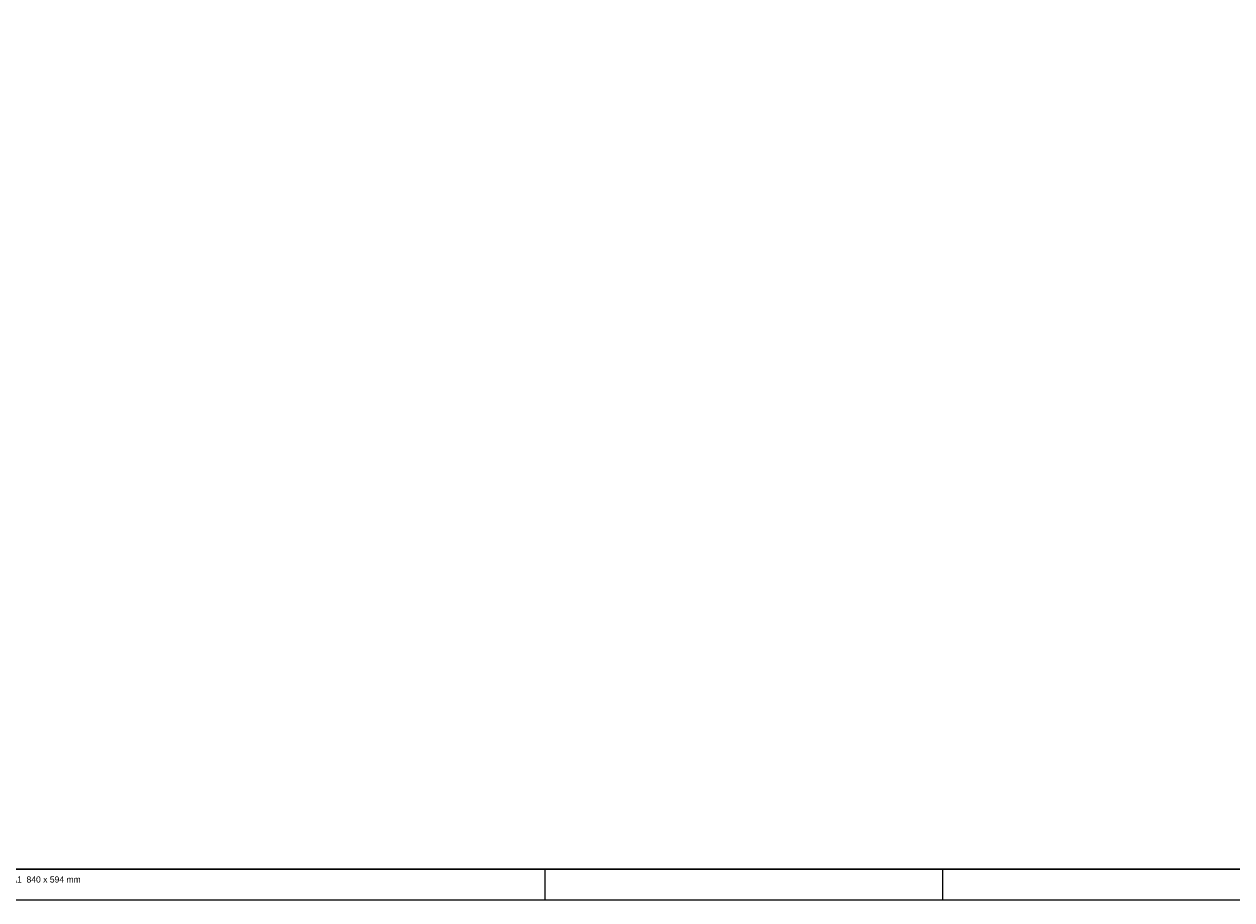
# Model space of a CAD drawing. Extents: x 1874 to 2462, y -2142 to -2023.
# Tile 55 of 74: x 2298 to 2337, y -2142 to -2113. Entities that reach past the tile are written whole.
import ezdxf

# ---------------------------------------------------------------- set-up
doc = ezdxf.new("R2010")
doc.units = 0
doc.header["$LTSCALE"] = 0.1
doc.header["$MEASUREMENT"] = 0
doc.layers.get('0').update_dxf_attribs({"linetype": 'CONTINUOUS', "lineweight": 25})
for name, color, linetype in [('RVS-GER', 1, 'CONTINUOUS'), ('XX-CARIMBO', 9, 'CONTINUOUS'), ('XX-FOLHA', 253, 'CONTINUOUS')]:
    doc.layers.add(name, color=color, linetype=linetype)
doc.styles.add('Texto Carimbo', font='arial.ttf')

# ---------------------------------------------------------------- blocks, each defined once
blk = doc.blocks.new('Aprovacao A-1_SC')
at = {"layer": 'XX-CARIMBO', "ltscale": 0.5}
blk.add_line((0, 0), (840, 0), dxfattribs=at)
at = {"layer": 'XX-FOLHA', "ltscale": 0.5}
for p, q in [((210, 10), (210, 0)), ((210, 10), (210, 0)), ((340, 10), (340, 0))]:
    blk.add_line(p, q, dxfattribs=at)
at = {"layer": 'XX-FOLHA', "ltscale": 0.5, "const_width": 0.5}
blk.add_lwpolyline([(25, 584), (25, 10), (830, 10), (830, 584), (25, 584)], dxfattribs=at)
at = {"layer": 'RVS-GER', "style": 'Texto Carimbo'}
blk.add_text('formato A1  840 x 594 mm', height=2, dxfattribs=at).set_placement((25.5, 5.65))

msp = doc.modelspace()

# ---------------------------------------------------------------- block references
at = {"xscale": 0.1, "yscale": 0.1, "zscale": 0.1}
msp.add_blockref('Aprovacao A-1_SC', (2293.665, -2142.045), dxfattribs=at)

doc.saveas('drawing.dxf')
